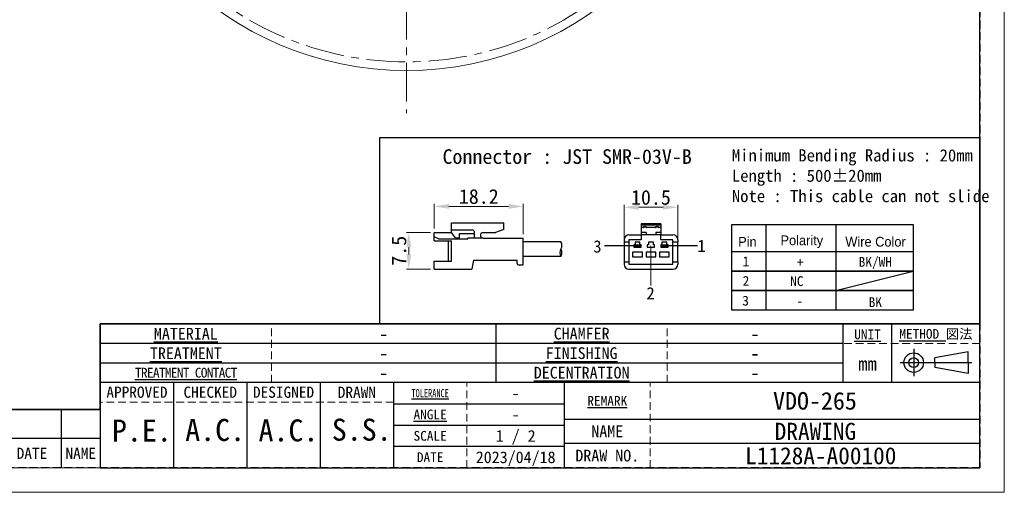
# Model space of a CAD drawing. Header units: millimetres. Extents: x -201 to 202, y 143 to 428.
# Tile 2 of 7: x 0 to 202, y 143 to 240. Entities that reach past the tile are written whole.
import ezdxf
from ezdxf.enums import TextEntityAlignment as Align

# ---------------------------------------------------------------- set-up
doc = ezdxf.new("R2010")
doc.units = ezdxf.units.MM
doc.header["$LTSCALE"] = 0.25
doc.linetypes.add('CENTER', pattern=[50.8, 31.75, -6.35, 6.35, -6.35])
doc.linetypes.add('HIDDEN', pattern=[9.525, 6.35, -3.175])
for name, color, linetype, lineweight in [('BASE', 7, 'Continuous', 20), ('CENTER', 1, 'CENTER', 9), ('DIMENSION', 6, 'Continuous', 9), ('TXT1', 5, 'Continuous', 15)]:
    doc.layers.add(name, color=color, linetype=linetype, lineweight=lineweight)
doc.layers.add('CABLE 3P', color=7, linetype='Continuous')
doc.layers.add('FORM', color=7, linetype='Continuous')
doc.layers.add('EMPTY LINE', color=252, linetype='Continuous', lineweight=0, plot=False)
doc.styles.add('(TNK)aSS', font='txt', dxfattribs={"width": 0.75, "oblique": 15, "height": 3.5})
doc.styles.get("Standard").update_dxf_attribs({"font": 'arial.ttf'})
doc.styles.add('takachi1', font='msgothic.ttc', dxfattribs={"height": 2.5})
doc.styles.add('VS Standard', font='msgothic.ttc', dxfattribs={"height": 3})
doc.styles.add('VS Standard(小)', font='txt', dxfattribs={"height": 2.4})
doc.dimstyles.new('TMIZO', dxfattribs={"dimscale": 0, "dimtxt": 3.5, "dimasz": 3, "dimexe": 0.5, "dimexo": 0.8, "dimgap": 0.5, "dimtad": 3, "dimtoh": 1, "dimdec": 1, "dimrnd": 0.005, "dimdsep": 46, "dimtxsty": '(TNK)aSS', "dimcen": 0, "dimclrd": 5, "dimclre": 5, "dimclrt": 5, "dimaunit": 1, "dimadec": 0, "dimazin": 2, "dimtfac": 1, "dimtdec": 1, "dimtmove": 0, "dimatfit": 3, "dimfxl": 1, "dimtzin": 0, "dimlwd": -1, "dimlwe": -1, "dimarcsym": 0})
doc.dimstyles.new('VS Standard x0.5', dxfattribs={"dimtxt": 3, "dimasz": 3, "dimexe": 0.5, "dimexo": 0.8, "dimgap": 0.5, "dimtad": 3, "dimlfac": 2, "dimrnd": 0.0001, "dimzin": 9, "dimdsep": 46, "dimtxsty": 'VS Standard', "dimcen": 0, "dimaunit": 1, "dimadec": 0, "dimazin": 2, "dimtfac": 1, "dimtmove": 0, "dimatfit": 3, "dimfxl": 1, "dimtolj": 1, "dimtzin": 0, "dimarcsym": 0})

# ---------------------------------------------------------------- blocks, each defined once
blk = doc.blocks.new('表題欄金物用_ver2.0.0')
at = {"layer": 'FORM', "color": 0}
for p, q in [((-11, 40.5), (-191, 40.5)), ((-191, 40.5), (-191, 28.5)), ((-110, 28.49), (-110, 40.5)), ((-39, 28.49), (-39, 40.49)), ((-29, 28.49), (-29, 40.49)), ((-11, 28.5), (-11, 40.5)), ((-39, 36.5), (-191, 36.5)), ((-24.54, 35.38), (-24.54, 29.78)), ((-13.42, 34.8), (-20.21, 33.59)), ((-13.42, 32.58), (-13.42, 34.8)), ((-39, 32.5), (-191, 32.5)), ((-27.34, 32.58), (-12.62, 32.58)), ((-20.21, 32.58), (-20.21, 33.59)), ((-20.21, 32.58), (-20.21, 31.57)), ((-13.42, 32.58), (-13.42, 30.35)), ((-13.42, 30.35), (-20.21, 31.57)), ((-11, 28.5), (-191, 28.5)), ((-191, 28.5), (-191, 11)), ((-176, 28.5), (-176, 11)), ((-161, 28.5), (-161, 11)), ((-146, 28.5), (-146, 11)), ((-131, 28.5), (-131, 11)), ((-96, 11), (-96, 28.5)), ((-11, 11), (-11, 28.5)), ((-199, 23), (-211, 23)), ((-199, 23), (-199, 17)), ((-191, 23), (-199, 23)), ((-131, 24.12), (-96, 24.12)), ((-96, 21), (-11, 21)), ((-131, 19.75), (-96, 19.75)), ((-199, 17), (-211, 17)), ((-199, 17), (-199, 11)), ((-191, 17), (-199, 17)), ((-96, 15.38), (-131, 15.38)), ((-11, 16), (-96, 16)), ((-191, 11), (-11, 11))]:
    blk.add_line(p, q, dxfattribs=at)
at = {"layer": 'FORM', "color": 0, "linetype": 'HIDDEN', "lineweight": 9}
for p, q in [((-156, 28.49), (-156, 40.49)), ((-75, 28.49), (-75, 40.49)), ((-11, 36.5), (-39, 36.5)), ((-116, 11), (-116, 28.5)), ((-78.5, 11), (-78.5, 28.5)), ((-131, 24.5), (-191, 24.5))]:
    blk.add_line(p, q, dxfattribs=at)
at = {"layer": 'FORM', "color": 0, "lineweight": 15}
blk.add_line((-191, 11), (-286, 11), dxfattribs=at)
at = {"layer": 'FORM', "color": 0}
for radius in [2, 1]:
    blk.add_circle((-24.54, 32.58), radius, dxfattribs=at)
at = {"layer": 'FORM', "color": 0, "attachment_point": 5}
for s, insert, char_height, width, style in [('{\\LMATERIAL}', (-173.5, 38.5), 2.4, 36.5, 'VS Standard(小)'), ('{\\LCHAMFER}   ', (-92.5, 38.5), 2.4, 35, 'VS Standard(小)'), ('{\\LUNIT}', (-34, 38.35), 2, 20, 'VS Standard'), ('{\\LMETHOD} 図法', (-20, 38.35), 2, 20, 'VS Standard'), ('{\\LTREATMENT}', (-173.5, 34.5), 2.4, 36.5, 'VS Standard(小)'), ('{\\LFINISHING}', (-92.5, 34.5), 2.4, 35, 'VS Standard(小)'), ('mm', (-34, 32.35), 2.8, 20, 'VS Standard'), ('{\\T0.9;\\LTREATMENT CONTACT}', (-173.5, 30.5), 2, 36.5, 'VS Standard(小)'), ('{\\LDECENTRATION} ', (-92.5, 30.5), 2.4, 35, 'VS Standard(小)'), ('{\\fＭＳ ゴシック|b0|i0|c128|p49;APPROVED}', (-183.5, 26.5), 2.3, 15, 'VS Standard'), ('{\\fＭＳ ゴシック|b0|i0|c128|p49;CHECKED}', (-168.5, 26.5), 2.3, 15, 'VS Standard'), ('{\\fＭＳ ゴシック|b0|i0|c128|p49;DESIGNED}', (-153.5, 26.5), 2.3, 15, 'VS Standard'), ('{\\fＭＳ ゴシック|b0|i0|c128|p49;DRAWN}', (-138.5, 26.5), 2.3, 15, 'VS Standard'), ('{\\W0.7;\\LTOLERANCE\\l }', (-123.5, 26.31), 1.7, 20, 'VS Standard(小)'), ('{\\LANGLE}', (-123.5, 21.94), 2, 14.9784, 'VS Standard(小)'), ('SCALE', (-123.5, 17.56), 2, 15, 'VS Standard(小)'), ('{\\fＭＳ ゴシック|b0|i0|c128|p49;NAME}', (-87.25, 18.5), 2.4, 15, 'VS Standard(小)'), ('{\\fＭＳ ゴシック|b0|i0|c128|p49;DRAW NO.}', (-87.25, 13.5), 2.4, 15, 'VS Standard(小)'), ('{\\fMS Gothic|b0|i0|c128|p49;DATE}', (-204.99, 14), 2.3, 12, 'VS Standard'), ('NAME', (-195, 14), 2.3, 8, 'VS Standard'), ('{\\fＭＳ ゴシック|b0|i0|c128|p49;DATE}', (-123.5, 13.19), 2, 15, 'VS Standard(小)')]:
    blk.add_mtext(s, dxfattribs=dict(at, insert=insert, char_height=char_height, width=width, style=style))
at = {"layer": 'FORM', "color": 0, "insert": (-87.25, 24.75), "char_height": 2, "width": 16, "attachment_point": 5, "line_spacing_factor": 0.8, "style": 'VS Standard'}
blk.add_mtext('\\pxsm0.9;{\\LREMARK}   ', dxfattribs=at)
at = {"layer": 'FORM', "color": 0}
for tag, height, style, p in [('材料', 2.8, 'VS Standard', (-133, 38.5)), ('一般面取', 2.8, 'VS Standard', (-57, 38.5)), ('処理', 2.8, 'VS Standard', (-133, 34.5)), ('仕上', 2.8, 'VS Standard', (-57, 34.5)), ('処理接点', 2.8, 'VS Standard', (-133, 30.5)), ('偏芯', 2.8, 'VS Standard', (-57, 30.5)), ('一般公差', 2.4, 'VS Standard(小)', (-106, 26.31)), ('適用（機種名）', 3.6, 'VS Standard', (-44.75, 24.75)), ('角度', 2.4, 'VS Standard(小)', (-106, 21.94)), ('NAME', 3.5, 'VS Standard', (-44.75, 18.5)), ('SCALE', 2.4, 'VS Standard(小)', (-106, 17.56)), ('DATE', 2.4, 'VS Standard(小)', (-106, 13.19)), ('DRAW_NO.', 3.5, 'VS Standard', (-44.75, 13.5))]:
    blk.add_attdef(tag, text='', height=height, dxfattribs=dict(at, style=style)).set_placement(p, align=Align.MIDDLE_CENTER)
at = {"layer": 'FORM', "color": 0, "style": 'VS Standard'}
for tag, p in [('APPROVED', (-182.5, 15.06)), ('CHECKED', (-167.5, 15.18)), ('DESIGNED', (-152.5, 15.09)), ('DRAWN', (-137.5, 15.23))]:
    blk.add_attdef(tag, text='', height=4.5, dxfattribs=at).set_placement(p, align=Align.BOTTOM_CENTER)
blk = doc.blocks.new('*D84')
at = {"layer": 'Defpoints', "color": 0}
for p in [(134.68, 201.16), (123.68, 193.99), (134.68, 193.99)]:
    blk.add_point(p, dxfattribs=at)
at = {"layer": 'DIMENSION', "color": 0}
for p, q in [((123.68, 194.79), (123.68, 201.66)), ((134.68, 194.79), (134.68, 201.66)), ((126.68, 201.16), (131.68, 201.16))]:
    blk.add_line(p, q, dxfattribs=at)
for points in [[(126.68, 201.66), (126.68, 200.66), (123.68, 201.16)], [(131.68, 200.66), (131.68, 201.66), (134.68, 201.16)]]:
    blk.add_solid(points, dxfattribs=at)
at = {"layer": 'DIMENSION', "color": 0, "insert": (129.18, 203.16), "char_height": 3, "attachment_point": 5, "style": 'VS Standard'}
blk.add_mtext('10.5', dxfattribs=at)
blk = doc.blocks.new('*D85')
at = {"layer": 'Defpoints', "color": 0}
for p in [(84.85, 196), (79.63, 188.51), (84.87, 188.51)]:
    blk.add_point(p, dxfattribs=at)
at = {"layer": 'DIMENSION', "color": 0}
for p, q in [((84.05, 196), (79.13, 196)), ((79.63, 193), (79.63, 191.51)), ((84.07, 188.51), (79.13, 188.51))]:
    blk.add_line(p, q, dxfattribs=at)
for points in [[(80.13, 193), (79.13, 193), (79.63, 196)], [(79.13, 191.51), (80.13, 191.51), (79.63, 188.51)]]:
    blk.add_solid(points, dxfattribs=at)
at = {"layer": 'DIMENSION', "color": 0, "insert": (77.63, 192.25), "char_height": 3, "attachment_point": 5, "rotation": 90, "style": 'VS Standard'}
blk.add_mtext('7.5', dxfattribs=at)
blk = doc.blocks.new('*D86')
at = {"layer": 'Defpoints', "color": 0}
for p in [(103.06, 201.34), (84.85, 195.98), (103.06, 194.86)]:
    blk.add_point(p, dxfattribs=at)
at = {"layer": 'DIMENSION', "color": 0}
for p, q in [((84.85, 196.78), (84.85, 201.84)), ((103.06, 195.66), (103.06, 201.84)), ((87.85, 201.34), (100.06, 201.34))]:
    blk.add_line(p, q, dxfattribs=at)
for points in [[(87.85, 201.84), (87.85, 200.84), (84.85, 201.34)], [(100.06, 200.84), (100.06, 201.84), (103.06, 201.34)]]:
    blk.add_solid(points, dxfattribs=at)
at = {"layer": 'DIMENSION', "color": 0, "insert": (93.95, 203.34), "char_height": 3, "attachment_point": 5, "style": 'VS Standard'}
blk.add_mtext('18.2', dxfattribs=at)
blk = doc.blocks.new('*D250')
at = {"layer": 'Defpoints', "color": 0}
for p in [(79.15, 370.45), (119.33, 365.04), (125.82, 342.12), (79.15, 295.45), (79.15, 220.45)]:
    blk.add_point(p, dxfattribs=at)
at = {"layer": 'DIMENSION', "color": 0, "lineweight": -2}
for p, q in [((79.15, 371.25), (79.15, 376.31)), ((126.39, 342.68), (136.33, 352.63))]:
    blk.add_line(p, q, dxfattribs=at)
blk.add_arc((79.15, 295.45), 80.36, 47.1391, 87.8609, dxfattribs=at)
at = {"layer": 'DIMENSION', "color": 0}
for points in [[(82.16, 376.25), (82.14, 375.25), (79.15, 375.81)], [(133.47, 353.99), (134.16, 354.71), (135.98, 352.27)]]:
    blk.add_solid(points, dxfattribs=at)
at = {"layer": 'DIMENSION', "color": 0, "insert": (110.69, 371.59), "char_height": 3, "attachment_point": 5, "rotation": 337.5, "style": 'VS Standard'}
blk.add_mtext('\\A1;45%%d', dxfattribs=at)

msp = doc.modelspace()

# ---------------------------------------------------------------- linework, layer by layer
at = {"layer": 'BASE'}
msp.add_circle((79.1546, 295.449), 66.25, dxfattribs=at)
at = {"layer": 'CABLE 3P'}
for p, q in [((88.3742, 197.9786), (99.0742, 197.9786)), ((88.3742, 195.9786), (88.3742, 197.9786)), ((88.3742, 197.9786), (99.0742, 197.9786)), ((88.3742, 195.9786), (88.3742, 197.9786)), ((99.0742, 196.5832), (99.0742, 197.9786)), ((131.1842, 197.7381), (127.1842, 197.7381)), ((127.1842, 197.7381), (127.1842, 197.5089)), ((131.1842, 197.5089), (127.1842, 197.5089)), ((127.1842, 197.5089), (127.1842, 196.9881)), ((131.1842, 197.7381), (131.1842, 197.5089)), ((131.1842, 197.5089), (131.1842, 196.9881)), ((84.851, 194.2916), (84.851, 195.9786)), ((84.851, 195.9786), (88.3742, 195.9786)), ((84.851, 194.2916), (84.851, 195.9786)), ((84.851, 195.9786), (88.3742, 195.9786)), ((88.3742, 196.5079), (92.6074, 196.5079)), ((88.3742, 196.5079), (92.6074, 196.5079)), ((89.2077, 194.9259), (88.3742, 195.9786)), ((89.2077, 194.9259), (88.3742, 195.9786)), ((89.9722, 194.9259), (89.9722, 195.7978)), ((89.9722, 195.7978), (93.0974, 195.7978)), ((89.9722, 194.9259), (89.9722, 195.7978)), ((89.9722, 195.7978), (93.0974, 195.7978)), ((93.0974, 194.8505), (93.0974, 196.0045)), ((93.0974, 194.8505), (93.0974, 196.0045)), ((94.8476, 195.9786), (97.3459, 195.9786)), ((94.8476, 195.9786), (97.3459, 195.9786)), ((99.0742, 196.5832), (97.3459, 195.9786)), ((99.0742, 196.5832), (97.3459, 195.9786)), ((124.6842, 195.4881), (127.1842, 195.4881)), ((127.6842, 196.9881), (127.1842, 196.9881)), ((127.1842, 196.9881), (127.1842, 195.9881)), ((128.1842, 195.9881), (127.1842, 195.9881)), ((127.1842, 195.9881), (127.1842, 195.4881)), ((127.1842, 195.4881), (127.1842, 194.4881)), ((128.1842, 195.4881), (127.1842, 195.4881)), ((127.5842, 196.9881), (127.5842, 196.9972)), ((127.7842, 197.1881), (127.6842, 197.0881)), ((127.6842, 197.0881), (127.6842, 196.9881)), ((128.1842, 197.0881), (127.6842, 197.0881)), ((127.7842, 197.1972), (127.7842, 197.1881)), ((127.7842, 197.1972), (128.0842, 197.1972)), ((127.7842, 197.1881), (128.0842, 197.1881)), ((128.0842, 197.1972), (128.0842, 197.1881)), ((128.0842, 197.1881), (128.1842, 197.0881)), ((128.1842, 197.0881), (128.1842, 196.9881)), ((130.1842, 196.9881), (128.1842, 196.9881)), ((128.1842, 195.9881), (128.1842, 195.4881)), ((130.1842, 195.4881), (128.1842, 195.4881)), ((128.2842, 196.9972), (128.2842, 196.9881)), ((130.0842, 196.9881), (130.0842, 196.9972)), ((130.2842, 197.1881), (130.1842, 197.0881)), ((130.1842, 197.0881), (130.1842, 196.9881)), ((130.6842, 197.0881), (130.1842, 197.0881)), ((131.1842, 195.9881), (130.1842, 195.9881)), ((130.1842, 195.9881), (130.1842, 195.4881)), ((131.1842, 195.4881), (130.1842, 195.4881)), ((130.2842, 197.1972), (130.2842, 197.1881)), ((130.2842, 197.1972), (130.5842, 197.1972)), ((130.2842, 197.1881), (130.5842, 197.1881)), ((130.5842, 197.1972), (130.5842, 197.1881)), ((130.5842, 197.1881), (130.6842, 197.0881)), ((130.6842, 197.0881), (130.6842, 196.9881)), ((131.1842, 196.9881), (130.6842, 196.9881)), ((130.7842, 196.9972), (130.7842, 196.9881)), ((131.1842, 196.9881), (131.1842, 195.9881)), ((131.1842, 195.9881), (131.1842, 195.4881)), ((131.1842, 194.4881), (131.1842, 195.4881)), ((131.1842, 195.4881), (133.6842, 195.4881)), ((85.6899, 194.7015), (84.851, 195.0927)), ((85.6899, 194.7015), (84.851, 195.0927)), ((84.851, 194.2916), (88.3742, 194.2916)), ((84.851, 194.2916), (88.3742, 194.2916)), ((85.6899, 194.7015), (91.711, 194.7015)), ((85.6899, 194.7015), (91.711, 194.7015)), ((87.7218, 190.0996), (87.7218, 194.2916)), ((87.7218, 190.0996), (87.7218, 194.2916)), ((88.3742, 190.0996), (88.3742, 194.2916)), ((88.3742, 190.0996), (88.3742, 194.2916)), ((89.2077, 194.9259), (89.9722, 194.9259)), ((89.2077, 194.9259), (89.9722, 194.9259)), ((94.8476, 194.8505), (91.711, 194.8505)), ((91.711, 194.7015), (91.711, 194.8505)), ((94.8476, 194.8505), (91.711, 194.8505)), ((91.711, 194.7015), (91.711, 194.8505)), ((94.8476, 194.8505), (103.051, 194.8505)), ((94.8476, 194.8505), (103.051, 194.8505)), ((103.051, 189.3505), (103.051, 194.8505)), ((103.051, 189.3505), (103.051, 194.8505)), ((110.7651, 194.1005), (103.051, 194.1005)), ((123.6842, 194.4881), (123.6842, 193.9881)), ((124.6842, 193.9881), (123.6842, 193.9881)), ((123.6842, 193.9881), (123.6842, 189.9881)), ((124.6842, 194.4881), (124.6842, 193.9881)), ((127.1842, 194.4881), (124.6842, 194.4881)), ((124.6842, 193.9881), (124.6842, 189.9881)), ((125.9342, 193.4881), (125.6842, 193.4881)), ((125.6842, 193.4881), (125.6842, 192.9881)), ((126.9342, 193.9881), (125.9342, 193.9881)), ((125.9342, 193.9881), (125.9342, 193.4881)), ((126.9342, 193.4881), (126.9342, 193.9881)), ((127.1842, 193.4881), (126.9342, 193.4881)), ((127.1842, 192.9881), (127.1842, 193.4881)), ((128.4342, 193.4881), (128.4342, 192.9881)), ((128.6842, 193.4881), (128.4342, 193.4881)), ((128.6842, 193.9881), (128.6842, 193.4881)), ((129.6842, 193.9881), (128.6842, 193.9881)), ((129.6842, 193.4881), (129.6842, 193.9881)), ((129.9342, 193.4881), (129.6842, 193.4881)), ((129.9342, 192.9881), (129.9342, 193.4881)), ((133.6842, 194.4881), (131.1842, 194.4881)), ((131.4342, 193.4881), (131.1842, 193.4881)), ((131.1842, 193.4881), (131.1842, 192.9881)), ((132.4342, 193.9881), (131.4342, 193.9881)), ((131.4342, 193.9881), (131.4342, 193.4881)), ((132.4342, 193.4881), (132.4342, 193.9881)), ((132.6842, 193.4881), (132.4342, 193.4881)), ((132.6842, 192.9881), (132.6842, 193.4881)), ((133.6842, 193.9881), (133.6842, 194.4881)), ((134.6842, 193.9881), (133.6842, 193.9881)), ((133.6842, 189.9881), (133.6842, 193.9881)), ((134.6842, 194.4881), (134.6842, 193.9881)), ((134.6842, 189.9881), (134.6842, 193.9881)), ((126.3144, 193.2381), (119.6761, 193.2381)), ((127.4342, 191.9881), (125.4342, 191.9881)), ((125.4342, 191.9881), (125.4342, 190.9881)), ((125.6842, 192.9881), (127.1842, 192.9881)), ((125.8092, 193.0381), (125.8092, 193.4381)), ((125.8092, 193.4381), (126.2842, 193.4381)), ((126.2842, 193.0381), (125.8092, 193.0381)), ((126.2842, 193.4381), (126.1842, 193.3381)), ((126.3842, 193.3381), (126.1842, 193.3381)), ((126.1842, 193.1381), (126.1842, 193.3381)), ((126.1842, 193.1381), (126.3842, 193.1381)), ((126.1842, 193.1381), (126.2842, 193.0381)), ((126.2842, 193.4381), (126.4342, 193.4381)), ((126.4342, 193.0381), (126.2842, 193.0381)), ((126.4342, 193.4144), (126.3842, 193.3381)), ((126.3842, 193.3381), (126.3842, 193.1381)), ((126.3842, 193.1381), (126.4342, 193.0618)), ((126.4342, 193.4381), (126.4342, 193.4144)), ((126.4342, 193.4381), (126.5842, 193.4381)), ((126.4842, 193.3381), (126.4342, 193.4144)), ((126.4342, 193.0618), (126.4842, 193.1381)), ((126.4342, 193.0618), (126.4342, 193.0381)), ((126.5842, 193.0381), (126.4342, 193.0381)), ((126.4842, 193.1381), (126.4842, 193.3381)), ((126.6842, 193.3381), (126.4842, 193.3381)), ((126.4842, 193.1381), (126.6842, 193.1381)), ((126.6842, 193.3381), (126.5842, 193.4381)), ((126.5842, 193.4381), (127.0592, 193.4381)), ((126.5842, 193.0381), (126.6842, 193.1381)), ((127.0592, 193.0381), (126.5842, 193.0381)), ((126.6842, 193.3381), (126.6842, 193.1381)), ((127.0592, 193.4381), (127.0592, 193.0381)), ((127.4342, 190.9881), (127.4342, 191.9881)), ((130.1842, 191.9881), (128.1842, 191.9881)), ((128.1842, 191.9881), (128.1842, 190.9881)), ((128.4342, 192.9881), (129.9342, 192.9881)), ((130.1842, 190.9881), (130.1842, 191.9881)), ((130.9342, 191.9881), (130.9342, 190.9881)), ((132.9342, 191.9881), (130.9342, 191.9881)), ((131.1842, 192.9881), (132.6842, 192.9881)), ((131.3092, 193.0381), (131.3092, 193.4381)), ((131.3092, 193.4381), (131.7842, 193.4381)), ((131.7842, 193.0381), (131.3092, 193.0381)), ((131.7842, 193.4381), (131.6842, 193.3381)), ((131.8842, 193.3381), (131.6842, 193.3381)), ((131.6842, 193.1381), (131.6842, 193.3381)), ((131.6842, 193.1381), (131.8842, 193.1381)), ((131.6842, 193.1381), (131.7842, 193.0381)), ((131.7842, 193.4381), (131.9342, 193.4381)), ((131.9342, 193.0381), (131.7842, 193.0381)), ((131.9342, 193.4144), (131.8842, 193.3381)), ((131.8842, 193.3381), (131.8842, 193.1381)), ((131.8842, 193.1381), (131.9342, 193.0618)), ((131.9342, 193.4381), (131.9342, 193.4144)), ((131.9342, 193.4381), (132.0842, 193.4381)), ((131.9842, 193.3381), (131.9342, 193.4144)), ((131.9342, 193.0618), (131.9842, 193.1381)), ((131.9342, 193.0618), (131.9342, 193.0381)), ((132.0842, 193.0381), (131.9342, 193.0381)), ((131.9842, 193.1381), (131.9842, 193.3381)), ((132.1842, 193.3381), (131.9842, 193.3381)), ((131.9842, 193.1381), (132.1842, 193.1381)), ((138.6881, 193.2381), (132.0498, 193.2381)), ((132.1842, 193.3381), (132.0842, 193.4381)), ((132.0842, 193.4381), (132.5592, 193.4381)), ((132.0842, 193.0381), (132.1842, 193.1381)), ((132.5592, 193.0381), (132.0842, 193.0381)), ((132.1842, 193.3381), (132.1842, 193.1381)), ((132.5592, 193.4381), (132.5592, 193.0381)), ((132.9342, 190.9881), (132.9342, 191.9881)), ((84.851, 188.4786), (84.851, 190.0996)), ((84.851, 190.0996), (88.3742, 190.0996)), ((84.851, 188.4786), (84.851, 190.0996)), ((84.851, 190.0996), (88.3742, 190.0996)), ((92.851, 190.3505), (92.551, 188.4786)), ((92.851, 190.3505), (101.7959, 190.3505)), ((92.851, 190.3505), (101.7959, 190.3505)), ((101.7959, 189.6505), (101.7959, 190.3505)), ((101.7959, 189.6505), (101.7959, 190.3505)), ((110.7651, 191.1005), (103.051, 191.1005)), ((123.6842, 189.9881), (124.6842, 189.9881)), ((123.6842, 189.9881), (123.6842, 189.4881)), ((124.6842, 189.9881), (124.6842, 189.4881)), ((124.6842, 189.4881), (133.6842, 189.4881)), ((125.4342, 190.9881), (127.4342, 190.9881)), ((128.1842, 190.9881), (130.1842, 190.9881)), ((130.9342, 190.9881), (132.9342, 190.9881)), ((133.6842, 189.9881), (134.6842, 189.9881)), ((133.6842, 189.4881), (133.6842, 189.9881)), ((134.6842, 189.9881), (134.6842, 189.4881)), ((84.851, 188.4786), (92.551, 188.4786)), ((84.851, 188.4786), (92.551, 188.4786)), ((102.0959, 189.3505), (103.051, 189.3505)), ((102.0959, 189.3505), (103.051, 189.3505)), ((124.6842, 188.4881), (133.6842, 188.4881))]:
    msp.add_line(p, q, dxfattribs=at)
for centre, radius, start, end in [((92.5939, 196.0045), 0.5035, 0, 91.535232), ((92.5939, 196.0045), 0.5035, 0, 91.535232), ((94.8476, 195.4146), 0.5641, 90, 270), ((94.8476, 195.4146), 0.5641, 90, 270), ((124.6842, 194.4881), 1, 90, 180), ((127.7842, 196.9972), 0.2, 90, 180), ((127.5886, 197.0928), 0.0958, 267.402573, 357.142919), ((128.0842, 196.9972), 0.2, 0, 90), ((128.2799, 197.0928), 0.0958, 182.857163, 272.597478), ((130.2842, 196.9972), 0.2, 90, 180), ((130.0886, 197.0928), 0.0958, 267.402651, 357.142841), ((130.5842, 196.9972), 0.2, 0, 90), ((130.7799, 197.0928), 0.0958, 182.857274, 272.597233), ((133.6842, 194.4881), 1, 0, 90), ((109.5651, 193.3505), 1.4151, 327.994617, 32.005383), ((111.9651, 191.8505), 1.4151, 147.994617, 212.005383), ((109.5651, 191.8505), 1.4151, 327.994617, 32.005383), ((102.0959, 189.6505), 0.3, 180, 270), ((102.0959, 189.6505), 0.3, 180, 270), ((124.6842, 189.4881), 1, 180, 270), ((133.6842, 189.4881), 1, 270, 0)]:
    msp.add_arc(centre, radius, start, end, dxfattribs=at)
at = {"layer": 'CENTER'}
msp.add_line((79.1546, 370.449), (79.1546, 220.449), dxfattribs=at)
msp.add_circle((79.1546, 295.449), 64.5, dxfattribs=at)
at = {"layer": 'DIMENSION'}
msp.add_line((129.1569, 193.2711), (129.1569, 185.1552), dxfattribs=at)
at = {"layer": 'EMPTY LINE'}
for p, q in [((201.5, 142.75), (201.5, 427.75)), ((-201.5, 142.75), (201.5, 142.75))]:
    msp.add_line(p, q, dxfattribs=at)
at = {"layer": 'FORM'}
for p, q in [((145.7445, 197.6145), (182.8359, 197.6145)), ((145.7445, 192.0883), (145.7445, 197.6145)), ((152.6812, 197.6145), (152.6812, 180.0883)), ((167.0331, 197.6145), (167.0331, 180.0883)), ((182.8359, 197.6145), (182.8359, 180.0883)), ((167.0331, 184.0883), (182.8359, 188.0883))]:
    msp.add_line(p, q, dxfattribs=at)
at = {"layer": 'FORM', "linetype": 'HIDDEN'}
msp.add_lwpolyline([(-196.5, 422.75), (196.5, 422.75), (196.5, 147.75), (-196.5, 147.75)], close=True, dxfattribs=at)
at = {"layer": 'FORM'}
for points in [[(-196.5, 422.75), (-196.5, 147.75), (-78.5, 147.75), (-78.5, 159.75), (16.5, 159.75), (16.5, 177.25), (196.5, 177.25), (196.5, 422.75), (-196.5, 422.75)], [(73.6918, 215.458), (196.5, 215.458), (196.5, 177.25), (73.6918, 177.25)]]:
    msp.add_lwpolyline(points, close=True, dxfattribs=at)
for points in [[(182.8359, 188.0883), (145.7445, 188.0883), (145.7445, 192.0883), (182.8359, 192.0883)], [(182.8359, 184.0883), (145.7445, 184.0883), (145.7445, 188.0883), (182.8359, 188.0883)], [(182.8359, 180.0883), (145.7445, 180.0883), (145.7445, 184.0883), (182.8359, 184.0883)]]:
    msp.add_lwpolyline(points, dxfattribs=at)

# ---------------------------------------------------------------- block references
ref = msp.add_blockref('表題欄金物用_ver2.0.0', (207.5, 136.75), dxfattribs=at)
ref.add_attrib('材料', '-', dxfattribs={"layer": 'EMPTY LINE', "color": 0, "height": 2.8, "style": 'VS Standard'}).set_placement((74.5, 175.25), align=Align.MIDDLE_CENTER)
ref.add_attrib('処理', '-', dxfattribs={"color": 0, "height": 2.8, "style": 'VS Standard'}).set_placement((74.5, 171.25), align=Align.MIDDLE_CENTER)
ref.add_attrib('処理接点', '-', dxfattribs={"color": 0, "height": 2.8, "style": 'VS Standard'}).set_placement((74.5, 167.25), align=Align.MIDDLE_CENTER)
ref.add_attrib('一般面取', '-', dxfattribs={"color": 0, "height": 2.8, "style": 'VS Standard'}).set_placement((150.5, 175.2468), align=Align.MIDDLE_CENTER)
ref.add_attrib('仕上', '-', dxfattribs={"color": 0, "height": 2.8, "style": 'VS Standard'}).set_placement((150.5, 171.2468), align=Align.MIDDLE_CENTER)
ref.add_attrib('偏芯', '-', dxfattribs={"color": 0, "height": 2.8, "style": 'VS Standard'}).set_placement((150.5, 167.2468), align=Align.MIDDLE_CENTER)
ref.add_attrib('一般公差', '-', dxfattribs={"color": 0, "height": 2.4, "style": 'VS Standard(小)'}).set_placement((101.5, 163.0625), align=Align.MIDDLE_CENTER)
ref.add_attrib('角度', '-', dxfattribs={"color": 0, "height": 2.4, "style": 'VS Standard(小)'}).set_placement((101.5, 158.6875), align=Align.MIDDLE_CENTER)
ref.add_attrib('SCALE', '1 / 2', dxfattribs={"color": 0, "height": 2.4, "style": 'VS Standard(小)'}).set_placement((101.5, 154.3125), align=Align.MIDDLE_CENTER)
ref.add_attrib('DATE', '2023/04/18', dxfattribs={"color": 0, "height": 2.4, "style": 'VS Standard(小)'}).set_placement((101.5, 149.9375), align=Align.MIDDLE_CENTER)
ref.add_attrib('適用（機種名）', 'VDO-265', dxfattribs={"color": 0, "height": 3.6, "style": 'VS Standard'}).set_placement((162.75, 161.5), align=Align.MIDDLE_CENTER)
ref.add_attrib('NAME', 'DRAWING ', dxfattribs={"color": 0, "height": 3.5, "style": 'VS Standard'}).set_placement((164.0359, 155.25), align=Align.MIDDLE_CENTER)
ref.add_attrib('DRAW_NO.', ' L1128A-A00100', dxfattribs={"color": 0, "height": 3.5, "style": 'VS Standard'}).set_placement((162.75, 150.25), align=Align.MIDDLE_CENTER)
ref.add_attrib('DESIGNED', 'A.C.', dxfattribs={"color": 0, "height": 4.5, "style": 'VS Standard'}).set_placement((55, 151.8412), align=Align.BOTTOM_CENTER)
ref.add_attrib('DRAWN', 'S.S.', dxfattribs={"color": 0, "height": 4.5, "style": 'VS Standard'}).set_placement((69.9999, 151.985), align=Align.BOTTOM_CENTER)
ref.add_attrib('CHECKED', 'A.C.', dxfattribs={"color": 0, "height": 4.5, "style": 'VS Standard'}).set_placement((40, 151.9272), align=Align.BOTTOM_CENTER)
ref.add_attrib('APPROVED', 'P.E.', dxfattribs={"color": 0, "height": 4.5, "style": 'VS Standard'}).set_placement((25, 151.8117), align=Align.BOTTOM_CENTER)

# ---------------------------------------------------------------- texts
at = {"layer": 'DIMENSION', "style": 'takachi1'}
for s, p in [('3', (117.3825, 191.8971)), ('1', (138.6881, 191.9999)), ('2', (128.2512, 182.2775))]:
    msp.add_text(s, height=2.5, dxfattribs=at).set_placement(p)
at = {"layer": 'TXT1', "style": 'takachi1'}
msp.add_text('NC', height=2, dxfattribs=at).set_placement((157.6796, 185.029))
at = {"layer": 'TXT1', "attachment_point": 1, "style": 'VS Standard'}
for s, insert, char_height, width in [('Connector : JST SMR-03V-B', (86.5299, 213.0457), 3, 49.429299), ('Minimum Bending Radius : 20mm\\PLength : 500%%p20mm\\PNote : This cable can not slide', (145.7445, 213.0457), 2.5, 61.656869)]:
    msp.add_mtext(s, dxfattribs=dict(at, insert=insert, char_height=char_height, width=width))
at = {"layer": 'TXT1', "char_height": 2, "attachment_point": 5}
for s, insert, width in [('\\fMS PGothic|b0|i0|c128|p50;Pin', (148.9244, 194.0883), 8), ('\\fMS PGothic|b0|i0|c128|p50;Polarity', (160.0663, 194.0883), 28), ('\\fMS PGothic|b0|i0|c128|p50;Wire Color', (175.1448, 194.0883), 32), ('\\fＭＳ ゴシック|b0|i0;1', (148.6275, 190.0883), 8), ('\\fMS Gothic|b0|i0|c128|p49;+', (159.7466, 189.8914), 28), ('\\fMS Gothic|b0|i0|c128|p49;BK/WH', (175.1019, 189.7205), 32), ('\\fＭＳ ゴシック|b0|i0;2', (148.6275, 186.0883), 8), ('\\fＭＳ ゴシック|b0|i0;3\\P', (148.5559, 182.0035), 8), ('\\fMS Gothic|b0|i0|c128|p49;-', (159.6584, 181.9428), 28), ('\\fMS Gothic|b0|i0|c128|p49;BK', (175.1019, 181.7205), 32)]:
    msp.add_mtext(s, dxfattribs=dict(at, insert=insert, width=width))

# ---------------------------------------------------------------- dimensions: what is measured, and where the dimension line sits
at = {"layer": 'DIMENSION'}
dim = msp.add_angular_dim_2l(base=(119.3343, 365.0424), line1=((79.1546, 295.449), (125.8236, 342.1181)), line2=((79.1546, 220.449), (79.1546, 370.449)), dimstyle='VS Standard x0.5', dxfattribs=at)
dim.commit()
dim.dimension.update_dxf_attribs({"geometry": '*D250', "text_midpoint": (110.6926, 371.5885)})
dim = msp.add_linear_dim(base=(103.0551, 201.3366), p1=(84.8527, 195.9814), p2=(103.0551, 194.8557), dimstyle='TMIZO', override={"dimscale": 1, "dimtoh": 0, "dimtxsty": 'VS Standard', "dimclrd": 0, "dimclre": 0, "dimclrt": 0}, dxfattribs=at)
dim.commit()
dim.dimension.update_dxf_attribs({"geometry": '*D86', "text_midpoint": (93.9539, 203.3372)})
dim = msp.add_linear_dim(base=(134.684, 201.1618), p1=(123.6779, 193.9903), p2=(134.684, 193.9913), text='10.5', dimstyle='TMIZO', override={"dimscale": 1, "dimtoh": 0, "dimtxsty": 'VS Standard', "dimclrd": 0, "dimclre": 0, "dimclrt": 0}, dxfattribs=at)
dim.commit()
dim.dimension.update_dxf_attribs({"geometry": '*D84', "text_midpoint": (129.1809, 203.1623)})
dim = msp.add_linear_dim(base=(79.6295, 188.5082), p1=(84.8484, 196.0009), p2=(84.8721, 188.5082), angle=90, dimstyle='TMIZO', override={"dimscale": 1, "dimtoh": 0, "dimtxsty": 'VS Standard', "dimclrd": 0, "dimclre": 0, "dimclrt": 0}, dxfattribs=at)
dim.commit()
dim.dimension.update_dxf_attribs({"geometry": '*D85', "text_midpoint": (77.6289, 192.2546)})

doc.saveas('drawing.dxf')
